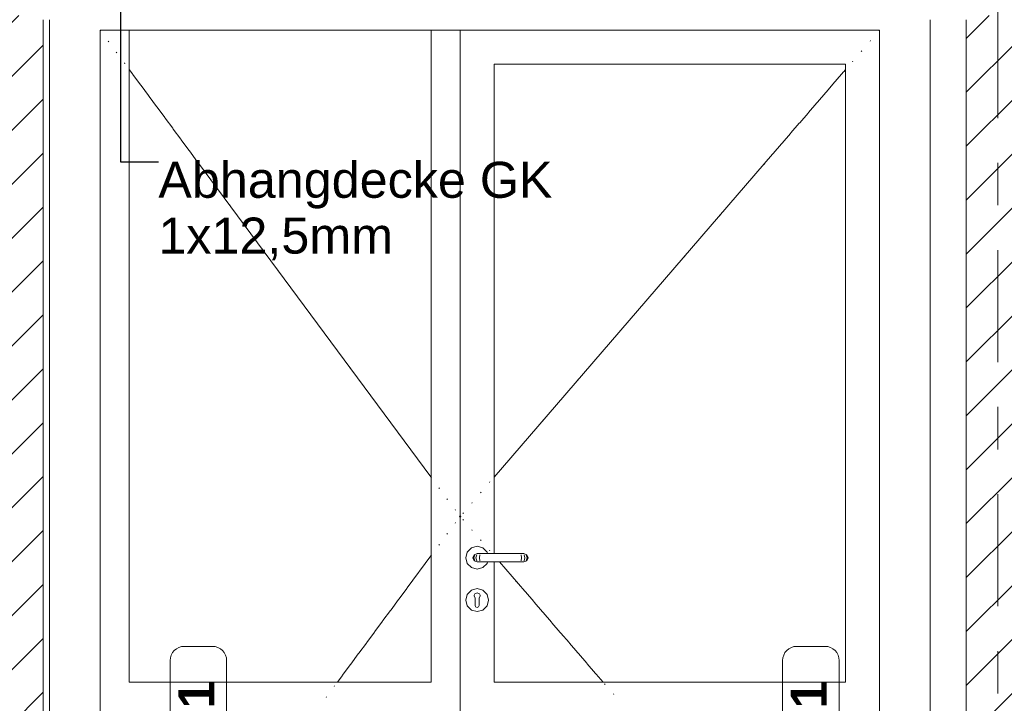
# Model space of a CAD drawing. Header units: metres. Extents: x -17.8 to 3.6, y -5.9 to 16.3.
# Tile 60 of 77: x -8.2 to -5.8, y 10.7 to 12.3. Entities that reach past the tile are written whole.
import ezdxf

# ---------------------------------------------------------------- set-up
doc = ezdxf.new("R2010")
doc.units = ezdxf.units.M
doc.header["$MEASUREMENT"] = 0
doc.linetypes.add('Strichlinie doppelt', pattern=[0.546806, 0.264583, -0.105833, 0.070556, -0.105833])
doc.linetypes.add('Wipeout_Contour', pattern=[1, 0, -1])
for name, color, linetype in [('152 - Bemaßung_ Beschriftung.Ausbau', 7, 'Continuous'), ('451 - Universal.Achsen Raster', 7, 'Continuous'), ('605 - Struktur.Wand Innen', 7, 'Continuous'), ('607 - Struktur.Stütze', 7, 'Continuous'), ('Neubau_152 - Bemaßung_ Beschriftung.Ausbau', 7, 'Continuous')]:
    doc.layers.add(name, color=color, linetype=linetype)
doc.styles.add('ERSTELLTER_STIL_1', font='txt')
doc.styles.add('ERSTELLTER_STIL_2', font='txt')
doc.dimstyles.new('ERSTELLTER_STIL__1', dxfattribs={"dimtxt": 0.1, "dimasz": 0.0532, "dimexe": 0.18, "dimexo": 0.0625, "dimgap": 0, "dimtad": 1, "dimzin": 0, "dimdsep": 46, "dimtxsty": 'ERSTELLTER_STIL_1', "dimblk": 'ARROWHEAD_2', "dimblk1": 'ARROWHEAD_2', "dimblk2": 'ARROWHEAD_2', "dimcen": 0.09, "dimse1": 1, "dimse2": 1, "dimclrd": 7, "dimclre": 7, "dimclrt": 7, "dimazin": 0, "dimtfac": 1, "dimtdec": 4, "dimtmove": 0, "dimatfit": 3, "dimfxl": 1, "dimtolj": 1, "dimtzin": 0, "dimarcsym": 0})
doc.dimstyles.new('ERSTELLTER_STIL__2', dxfattribs={"dimtxt": 0.1, "dimasz": 0.0532, "dimexe": 0.18, "dimexo": 0.0625, "dimgap": 0, "dimtad": 1, "dimtih": 1, "dimtoh": 1, "dimzin": 0, "dimdsep": 46, "dimtxsty": 'ERSTELLTER_STIL_1', "dimblk": 'ARROWHEAD_2', "dimblk1": 'ARROWHEAD_2', "dimblk2": 'ARROWHEAD_2', "dimcen": 0.09, "dimse1": 1, "dimse2": 1, "dimclrd": 7, "dimclre": 7, "dimclrt": 7, "dimazin": 0, "dimtfac": 1, "dimtdec": 4, "dimtmove": 0, "dimatfit": 3, "dimfxl": 1, "dimtolj": 1, "dimtzin": 0, "dimarcsym": 0})
doc.dimstyles.new('ERSTELLTER_STIL__4', dxfattribs={"dimtxt": 0.18, "dimasz": 0.03648, "dimexe": 0.18, "dimexo": 0.0625, "dimgap": 0, "dimtad": 0, "dimtih": 1, "dimtoh": 1, "dimdec": 4, "dimzin": 0, "dimdsep": 46, "dimcen": 0.09, "dimadec": 0, "dimazin": 0, "dimtfac": 1, "dimtdec": 4, "dimtmove": 0, "dimatfit": 3, "dimldrblk": 'ARROWHEAD_11', "dimfxl": 1, "dimtolj": 1, "dimtzin": 0, "dimarcsym": 0})
pattern_1 = [(45, (0, 0), (-0.0636396, 0.0636396), [])]

# ---------------------------------------------------------------- blocks, each defined once
blk = doc.blocks.new('*D60')
at = {"layer": '152 - Bemaßung_ Beschriftung.Ausbau', "color": 7, "linetype": 'Continuous', "lineweight": 5}
for p, q in [((-13.845, 14.7575), (-13.845, 14.8625)), ((-6.85, 14.7575), (-6.85, 14.8625)), ((-13.8248, 14.845), (-13.8652, 14.775)), ((-6.8298, 14.845), (-6.8702, 14.775)), ((-13.8792, 14.81), (-13.845, 14.81)), ((-13.845, 14.81), (-6.85, 14.81))]:
    blk.add_line(p, q, dxfattribs=at)
at = {"layer": '152 - Bemaßung_ Beschriftung.Ausbau', "color": 7, "lineweight": 5, "insert": (-10.5056, 14.8106), "char_height": 0.1, "attachment_point": 7, "style": 'ERSTELLTER_STIL_1'}
blk.add_mtext('\\A1;{\\pql;\\fArial|b0|i0|c0|p38;6,99\\fArial|b0|i0|c0|p38;\\A1{\\H.66x;\\S5^  ;}}', dxfattribs=at)
blk = doc.blocks.new('ARROWHEAD_2')
at = {"color": 0, "linetype": 'Continuous', "lineweight": 0}
for p, q in [((-0.378, -0.655), (0.378, 0.655)), ((0, 0), (-1, 0))]:
    blk.add_line(p, q, dxfattribs=at)
blk = doc.blocks.new('*D61')
at = {"layer": '152 - Bemaßung_ Beschriftung.Ausbau', "color": 7, "linetype": 'Continuous', "lineweight": 5}
for p, q in [((-6.85, 14.7575), (-6.85, 14.8625)), ((0.145, 14.7575), (0.145, 14.8625)), ((-6.8298, 14.845), (-6.8702, 14.775)), ((0.1248, 14.775), (0.1652, 14.845)), ((-6.85, 14.81), (0.145, 14.81)), ((0.145, 14.81), (0.1792, 14.81))]:
    blk.add_line(p, q, dxfattribs=at)
at = {"layer": '152 - Bemaßung_ Beschriftung.Ausbau', "color": 7, "lineweight": 5, "insert": (-3.5106, 14.8106), "char_height": 0.1, "attachment_point": 7, "style": 'ERSTELLTER_STIL_1'}
blk.add_mtext('\\A1;{\\pql;\\fArial|b0|i0|c0|p38;6,99\\fArial|b0|i0|c0|p38;\\A1{\\H.66x;\\S5^  ;}}', dxfattribs=at)
blk = doc.blocks.new('*D92')
at = {"layer": '152 - Bemaßung_ Beschriftung.Ausbau', "color": 7, "linetype": 'Continuous', "lineweight": 5}
for p, q in [((-14.855, 0), (-14.855, 13.3199)), ((-14.8025, 0), (-14.9075, 0)), ((-14.89, 0.0202), (-14.82, -0.0202)), ((-14.855, -1.75), (-14.855, 0)), ((-14.89, -1.7298), (-14.82, -1.7702)), ((-14.8025, -1.75), (-14.9075, -1.75))]:
    blk.add_line(p, q, dxfattribs=at)
at = {"color": 254, "linetype": 'Wipeout_Contour', "lineweight": 0, "ltscale": 59.837338}
blk.add_wipeout([(-14.8563, -1.0268), (-14.8563, -0.7232), (-14.9938, -0.7232), (-14.9938, -1.0268)], dxfattribs=at).dxf.layer = '152 - Bemaßung_ Beschriftung.Ausbau'
at = {"layer": '152 - Bemaßung_ Beschriftung.Ausbau', "color": 7, "lineweight": 5, "insert": (-14.875, -1.008), "char_height": 0.1, "attachment_point": 7, "rotation": 90, "style": 'ERSTELLTER_STIL_1'}
blk.add_mtext('\\A1;{\\pql;\\fArial|b0|i0|c0|p38;1,75}', dxfattribs=at)
blk = doc.blocks.new('*D93')
at = {"layer": '152 - Bemaßung_ Beschriftung.Ausbau', "color": 7, "linetype": 'Continuous', "lineweight": 5}
for p, q in [((-14.855, 13.3199), (-14.855, 13.3541)), ((-14.82, 13.2997), (-14.89, 13.3401)), ((-14.8025, 13.3199), (-14.9075, 13.3199)), ((-14.855, 0), (-14.855, 13.3199)), ((-14.89, 0.0202), (-14.82, -0.0202))]:
    blk.add_line(p, q, dxfattribs=at)
at = {"color": 254, "linetype": 'Wipeout_Contour', "lineweight": 0, "ltscale": 65.424627}
blk.add_wipeout([(-14.8563, 6.4201), (-14.8563, 6.8997), (-14.9938, 6.8997), (-14.9938, 6.4201)], dxfattribs=at).dxf.layer = '152 - Bemaßung_ Beschriftung.Ausbau'
at = {"layer": '152 - Bemaßung_ Beschriftung.Ausbau', "color": 7, "lineweight": 5, "insert": (-14.8556, 6.4389), "char_height": 0.1, "attachment_point": 7, "rotation": 90, "style": 'ERSTELLTER_STIL_1'}
blk.add_mtext('\\A1;{\\pql;\\fArial|b0|i0|c0|p38;13,31\\fArial|b0|i0|c0|p38;\\A1{\\H.66x;\\S99^  ;}}', dxfattribs=at)
blk = doc.blocks.new('*D105')
at = {"layer": '152 - Bemaßung_ Beschriftung.Ausbau', "color": 7, "linetype": 'Continuous', "lineweight": 5}
for p, q in [((-14.39, 10.7902), (-14.32, 10.7498)), ((-14.3025, 10.77), (-14.4075, 10.77)), ((-14.355, 10), (-14.355, 10.77)), ((-14.3025, 10), (-14.4075, 10)), ((-14.39, 10.0202), (-14.32, 9.9798))]:
    blk.add_line(p, q, dxfattribs=at)
at = {"color": 254, "linetype": 'Wipeout_Contour', "lineweight": 0, "ltscale": 71.135225}
blk.add_wipeout([(-14.3563, 10.2904), (-14.3563, 10.4796), (-14.4938, 10.4796), (-14.4938, 10.2904)], dxfattribs=at).dxf.layer = '152 - Bemaßung_ Beschriftung.Ausbau'
at = {"layer": '152 - Bemaßung_ Beschriftung.Ausbau', "color": 7, "lineweight": 5, "insert": (-14.375, 10.3091), "char_height": 0.1, "attachment_point": 7, "rotation": 90, "style": 'ERSTELLTER_STIL_1'}
blk.add_mtext('\\A1;{\\pql;\\fArial|b0|i0|c0|p38;77}', dxfattribs=at)
blk = doc.blocks.new('*D106')
at = {"layer": '152 - Bemaßung_ Beschriftung.Ausbau', "color": 7, "linetype": 'Continuous', "lineweight": 5}
for p, q in [((-14.39, 12.8002), (-14.32, 12.7598)), ((-14.3025, 12.78), (-14.4075, 12.78)), ((-14.355, 10.77), (-14.355, 12.78)), ((-14.39, 10.7902), (-14.32, 10.7498)), ((-14.3025, 10.77), (-14.4075, 10.77))]:
    blk.add_line(p, q, dxfattribs=at)
at = {"color": 254, "linetype": 'Wipeout_Contour', "lineweight": 0, "ltscale": 74.523005}
blk.add_wipeout([(-14.3563, 11.6232), (-14.3563, 11.9268), (-14.4938, 11.9268), (-14.4938, 11.6232)], dxfattribs=at).dxf.layer = '152 - Bemaßung_ Beschriftung.Ausbau'
at = {"layer": '152 - Bemaßung_ Beschriftung.Ausbau', "color": 7, "lineweight": 5, "insert": (-14.375, 11.642), "char_height": 0.1, "attachment_point": 7, "rotation": 90, "style": 'ERSTELLTER_STIL_1'}
blk.add_mtext('\\A1;{\\pql;\\fArial|b0|i0|c0|p38;2,01}', dxfattribs=at)
blk = doc.blocks.new('*D115')
at = {"layer": '152 - Bemaßung_ Beschriftung.Ausbau', "color": 7, "linetype": 'Continuous', "lineweight": 5}
for p, q in [((-13.8248, 15.345), (-13.8652, 15.275)), ((-13.845, 15.2575), (-13.845, 15.3625)), ((0.1248, 15.275), (0.1652, 15.345)), ((0.145, 15.2575), (0.145, 15.3625)), ((-13.8792, 15.31), (-13.845, 15.31)), ((-13.845, 15.31), (0.145, 15.31)), ((0.145, 15.31), (0.1792, 15.31))]:
    blk.add_line(p, q, dxfattribs=at)
at = {"layer": '152 - Bemaßung_ Beschriftung.Ausbau', "color": 7, "lineweight": 5, "insert": (-7.021, 15.33), "char_height": 0.1, "attachment_point": 7, "style": 'ERSTELLTER_STIL_1'}
blk.add_mtext('\\A1;{\\pql;\\fArial|b0|i0|c0|p38;13,99}', dxfattribs=at)
blk = doc.blocks.new('ARROWHEAD_11')
at = {"color": 0, "linetype": 'Continuous', "lineweight": 0}
blk.add_line((0, 0), (-1, 0), dxfattribs=at)
at = {"color": 0, "linetype": 'Continuous', "lineweight": 0, "const_width": 0.25, "flags": 128}
blk.add_lwpolyline([(-0.125, 0, 1), (0.125, 0, 1)], format="xyb", close=True, dxfattribs=at)

msp = doc.modelspace()

# ---------------------------------------------------------------- linework, layer by layer
at = {"layer": '605 - Struktur.Wand Innen', "color": 7, "linetype": 'Continuous', "lineweight": 9}
for p, q in [((-7.97, 12.295), (-7.9688, 12.2934)), ((-6.1299, 12.295), (-6.1312, 12.2935)), ((-7.951, 12.2693), (-7.9498, 12.2677)), ((-6.1508, 12.2708), (-6.1521, 12.2693)), ((-7.9319, 12.2436), (-7.9308, 12.242)), ((-6.1717, 12.2465), (-6.173, 12.245)), ((-7.9129, 12.2179), (-7.9117, 12.2162)), ((-6.1926, 12.2223), (-6.1939, 12.2208)), ((-7.9014, 12.2023), (-7.8938, 12.1921)), ((-7.8938, 12.1921), (-7.8927, 12.1905)), ((-7.8927, 12.1905), (-7.8748, 12.1664)), ((-6.2148, 12.1966), (-6.2344, 12.1738)), ((-6.2135, 12.1981), (-6.2148, 12.1966)), ((-6.2099, 12.2023), (-6.2135, 12.1981)), ((-7.8748, 12.1664), (-7.8736, 12.1648)), ((-7.8736, 12.1648), (-7.8558, 12.1407)), ((-6.2357, 12.1723), (-6.2553, 12.1496)), ((-6.2344, 12.1738), (-6.2357, 12.1723)), ((-7.8558, 12.1407), (-7.8546, 12.1391)), ((-7.8546, 12.1391), (-7.8367, 12.115)), ((-6.2567, 12.1481), (-6.2762, 12.1254)), ((-6.2553, 12.1496), (-6.2567, 12.1481)), ((-7.8367, 12.115), (-7.8355, 12.1134)), ((-7.8355, 12.1134), (-7.8177, 12.0893)), ((-6.2776, 12.1239), (-6.2972, 12.1012)), ((-6.2762, 12.1254), (-6.2776, 12.1239)), ((-6.2985, 12.0996), (-6.3181, 12.0769)), ((-6.2972, 12.1012), (-6.2985, 12.0996)), ((-7.8177, 12.0893), (-7.8165, 12.0877)), ((-7.8165, 12.0877), (-7.7986, 12.0636)), ((-6.3194, 12.0754), (-6.339, 12.0527)), ((-6.3181, 12.0769), (-6.3194, 12.0754)), ((-7.7986, 12.0636), (-7.7974, 12.062)), ((-7.7974, 12.062), (-7.7796, 12.0379)), ((-6.3403, 12.0512), (-6.3599, 12.0285)), ((-6.339, 12.0527), (-6.3403, 12.0512)), ((-7.7796, 12.0379), (-7.7784, 12.0362)), ((-7.7784, 12.0362), (-7.7605, 12.0121)), ((-6.3612, 12.027), (-6.3808, 12.0042)), ((-6.3599, 12.0285), (-6.3612, 12.027)), ((-7.7605, 12.0121), (-7.7593, 12.0105)), ((-7.7593, 12.0105), (-7.7415, 11.9864)), ((-6.3821, 12.0027), (-7.0398, 11.2402)), ((-6.3808, 12.0042), (-6.3821, 12.0027)), ((-7.7415, 11.9864), (-7.7403, 11.9848)), ((-7.7403, 11.9848), (-7.1892, 11.2407)), ((-6.4017, 11.98), (-6.403, 11.9785)), ((-7.7224, 11.9607), (-7.7212, 11.9591)), ((-6.4226, 11.9558), (-6.4239, 11.9543)), ((-7.7034, 11.935), (-7.7022, 11.9334)), ((-6.4435, 11.9315), (-6.4448, 11.93)), ((-7.6843, 11.9093), (-7.6832, 11.9077)), ((-6.4644, 11.9073), (-6.4657, 11.9058)), ((-7.6653, 11.8836), (-7.6641, 11.882)), ((-6.4853, 11.8831), (-6.4866, 11.8816)), ((-7.6463, 11.8578), (-7.6451, 11.8562)), ((-6.5062, 11.8589), (-6.5075, 11.8573)), ((-6.5271, 11.8346), (-6.5284, 11.8331)), ((-7.6272, 11.8321), (-7.626, 11.8305)), ((-7.6082, 11.8064), (-7.607, 11.8048)), ((-6.548, 11.8104), (-6.5493, 11.8089)), ((-7.5891, 11.7807), (-7.5879, 11.7791)), ((-6.5689, 11.7862), (-6.5702, 11.7847)), ((-7.5701, 11.755), (-7.5689, 11.7534)), ((-6.5898, 11.7619), (-6.5911, 11.7604)), ((-7.551, 11.7293), (-7.5498, 11.7277)), ((-6.6107, 11.7377), (-6.612, 11.7362)), ((-7.532, 11.7036), (-7.5308, 11.702)), ((-6.6316, 11.7135), (-6.6329, 11.712)), ((-7.5129, 11.6778), (-7.5117, 11.6762)), ((-6.6525, 11.6892), (-6.6538, 11.6877)), ((-7.4939, 11.6521), (-7.4927, 11.6505)), ((-6.6734, 11.665), (-6.6747, 11.6635)), ((-7.4748, 11.6264), (-7.4737, 11.6248)), ((-6.6943, 11.6408), (-6.6956, 11.6393)), ((-6.7152, 11.6166), (-6.7165, 11.615)), ((-7.4558, 11.6007), (-7.4546, 11.5991)), ((-6.7361, 11.5923), (-6.7374, 11.5908)), ((-7.4367, 11.575), (-7.4356, 11.5734)), ((-6.757, 11.5681), (-6.7583, 11.5666)), ((-7.4177, 11.5493), (-7.4165, 11.5477)), ((-6.7779, 11.5439), (-6.7792, 11.5424)), ((-7.3987, 11.5236), (-7.3975, 11.5219)), ((-6.7988, 11.5196), (-6.8001, 11.5181)), ((-7.3796, 11.4978), (-7.3784, 11.4962)), ((-6.8197, 11.4954), (-6.821, 11.4939)), ((-7.3606, 11.4721), (-7.3594, 11.4705)), ((-6.8406, 11.4712), (-6.8419, 11.4697)), ((-7.3415, 11.4464), (-7.3403, 11.4448)), ((-6.8615, 11.4469), (-6.8628, 11.4454)), ((-7.3225, 11.4207), (-7.3213, 11.4191)), ((-6.8824, 11.4227), (-6.8837, 11.4212)), ((-7.3034, 11.395), (-7.3022, 11.3934)), ((-6.9033, 11.3985), (-6.9046, 11.397)), ((-7.2844, 11.3693), (-7.2832, 11.3677)), ((-6.9242, 11.3743), (-6.9255, 11.3727)), ((-6.9451, 11.35), (-6.9464, 11.3485)), ((-7.2653, 11.3435), (-7.2641, 11.3419)), ((-6.966, 11.3258), (-6.9673, 11.3243)), ((-7.2463, 11.3178), (-7.2451, 11.3162)), ((-6.9869, 11.3016), (-6.9882, 11.3001)), ((-7.2272, 11.2921), (-7.2261, 11.2905)), ((-7.0078, 11.2773), (-7.0091, 11.2758)), ((-7.2082, 11.2664), (-7.207, 11.2648)), ((-7.0287, 11.2531), (-7.03, 11.2516)), ((-7.1892, 11.2407), (-7.1888, 11.2402)), ((-7.1888, 11.2402), (-7.188, 11.2391)), ((-7.1701, 11.215), (-7.1689, 11.2134)), ((-7.0496, 11.2289), (-7.0509, 11.2274)), ((-7.1511, 11.1893), (-7.1499, 11.1877)), ((-7.0705, 11.2046), (-7.0718, 11.2031)), ((-7.132, 11.1635), (-7.1308, 11.1619)), ((-7.0914, 11.1804), (-7.0927, 11.1789)), ((-7.1213, 11.1491), (-7.1201, 11.1475)), ((-7.1213, 11.1459), (-7.1201, 11.1475)), ((-7.1185, 11.149), (-7.1198, 11.1475)), ((-7.1185, 11.146), (-7.1198, 11.1475)), ((-7.1123, 11.1562), (-7.1136, 11.1547)), ((-7.1123, 11.1388), (-7.1136, 11.1403)), ((-7.132, 11.1315), (-7.1308, 11.1331)), ((-7.0914, 11.1146), (-7.0927, 11.1161)), ((-7.1511, 11.1057), (-7.1499, 11.1073)), ((-7.0705, 11.0904), (-7.0718, 11.0919)), ((-7.1701, 11.08), (-7.1689, 11.0816)), ((-7.0496, 11.0661), (-7.0509, 11.0676)), ((-7.2451, 10.9788), (-7.1892, 11.0543)), ((-7.1892, 11.0543), (-7.1888, 11.0548)), ((-7.1888, 11.0548), (-7.188, 11.0559)), ((-7.2082, 11.0286), (-7.207, 11.0302)), ((-6.9673, 10.9707), (-7.0271, 11.04)), ((-7.2272, 11.0029), (-7.2261, 11.0045)), ((-7.0078, 11.0177), (-7.0091, 11.0192)), ((-7.2641, 10.9531), (-7.2463, 10.9772)), ((-7.2463, 10.9772), (-7.2451, 10.9788)), ((-6.9869, 10.9934), (-6.9882, 10.9949)), ((-7.2832, 10.9273), (-7.2653, 10.9515)), ((-7.2653, 10.9515), (-7.2641, 10.9531)), ((-6.966, 10.9692), (-6.9673, 10.9707)), ((-6.9464, 10.9465), (-6.966, 10.9692)), ((-6.9451, 10.945), (-6.9464, 10.9465)), ((-6.9255, 10.9223), (-6.9451, 10.945)), ((-7.3022, 10.9016), (-7.2844, 10.9257)), ((-7.2844, 10.9257), (-7.2832, 10.9273)), ((-6.9242, 10.9207), (-6.9255, 10.9223)), ((-6.9046, 10.898), (-6.9242, 10.9207)), ((-7.3213, 10.8759), (-7.3034, 10.9)), ((-7.3034, 10.9), (-7.3022, 10.9016)), ((-6.9033, 10.8965), (-6.9046, 10.898)), ((-6.8837, 10.8738), (-6.9033, 10.8965)), ((-7.3403, 10.8502), (-7.3225, 10.8743)), ((-7.3225, 10.8743), (-7.3213, 10.8759)), ((-6.8824, 10.8723), (-6.8837, 10.8738)), ((-6.8628, 10.8496), (-6.8824, 10.8723)), ((-7.3594, 10.8245), (-7.3415, 10.8486)), ((-7.3415, 10.8486), (-7.3403, 10.8502)), ((-6.8615, 10.8481), (-6.8628, 10.8496)), ((-6.8419, 10.8253), (-6.8615, 10.8481)), ((-7.3784, 10.7988), (-7.3606, 10.8229)), ((-7.3606, 10.8229), (-7.3594, 10.8245)), ((-6.8406, 10.8238), (-6.8419, 10.8253)), ((-6.821, 10.8011), (-6.8406, 10.8238)), ((-7.3975, 10.7731), (-7.3796, 10.7972)), ((-7.3796, 10.7972), (-7.3784, 10.7988)), ((-6.8197, 10.7996), (-6.821, 10.8011)), ((-6.8001, 10.7769), (-6.8197, 10.7996)), ((-7.4096, 10.7566), (-7.3987, 10.7714)), ((-7.3987, 10.7714), (-7.3975, 10.7731)), ((-6.7988, 10.7754), (-6.8001, 10.7769)), ((-6.7827, 10.7566), (-6.7988, 10.7754)), ((-7.4177, 10.7457), (-7.4165, 10.7473)), ((-6.7779, 10.7511), (-6.7792, 10.7526)), ((-7.4367, 10.72), (-7.4356, 10.7216)), ((-6.757, 10.7269), (-6.7583, 10.7284))]:
    msp.add_line(p, q, dxfattribs=at)
at = {"layer": '605 - Struktur.Wand Innen', "color": 7, "linetype": 'Continuous', "lineweight": 18}
for p, q in [((-7.9014, 12.295), (-7.97, 12.295)), ((-7.97, 12.295), (-7.97, 10)), ((-7.9014, 10.7566), (-7.9014, 12.295)), ((-7.1201, 12.295), (-7.1888, 12.295)), ((-7.1888, 12.295), (-7.1888, 10.7566)), ((-7.1201, 10), (-7.1201, 12.295)), ((-7.1198, 10), (-7.1198, 12.295)), ((-7.1198, 12.295), (-6.1299, 12.295)), ((-6.1299, 12.295), (-6.1299, 10)), ((-6.2099, 12.2148), (-7.0398, 12.2148)), ((-7.0398, 12.2148), (-7.0398, 11.06)), ((-6.2099, 10.7566), (-6.2099, 12.2148)), ((-7.0398, 11.04), (-7.0398, 10.7566)), ((-7.1888, 10.7566), (-7.9014, 10.7566)), ((-7.0398, 10.7566), (-6.2099, 10.7566))]:
    msp.add_line(p, q, dxfattribs=at)
at = {"layer": '605 - Struktur.Wand Innen', "color": 7, "linetype": 'Continuous', "lineweight": 13}
for p, q in [((-7.97, 10), (-7.97, 12.295)), ((-7.9014, 12.295), (-7.1888, 12.295)), ((-7.1201, 12.295), (-7.1198, 12.295)), ((-6.13, 12.295), (-6.13, 10)), ((-7.0933, 11.0734), (-7.1032, 11.0635)), ((-7.0798, 11.077), (-7.0933, 11.0734)), ((-7.0663, 11.0734), (-7.0798, 11.077)), ((-7.0564, 11.0635), (-7.0663, 11.0734)), ((-7.1032, 11.0635), (-7.1068, 11.05)), ((-7.1068, 11.05), (-7.1032, 11.0365)), ((-7.0869, 11.0571), (-7.0898, 11.05)), ((-7.0898, 11.05), (-7.0869, 11.0429)), ((-7.0854, 11.0571), (-7.0881, 11.05)), ((-7.0881, 11.05), (-7.0854, 11.0429)), ((-7.0798, 11.06), (-7.0869, 11.0571)), ((-7.0805, 11.0571), (-7.0826, 11.05)), ((-7.0826, 11.05), (-7.0805, 11.0429)), ((-7.0798, 11.06), (-7.0787, 11.06)), ((-7.0787, 11.06), (-7.0754, 11.06)), ((-7.0754, 11.06), (-7.0706, 11.06)), ((-7.0733, 11.0571), (-7.0745, 11.05)), ((-7.0745, 11.05), (-7.0733, 11.0429)), ((-7.0706, 11.06), (-7.0648, 11.06)), ((-7.0648, 11.06), (-6.9848, 11.06)), ((-7.0555, 11.06), (-7.0564, 11.0635)), ((-6.9848, 11.06), (-6.9791, 11.06)), ((-6.9791, 11.06), (-6.9742, 11.06)), ((-6.9763, 11.0571), (-6.9752, 11.05)), ((-6.9752, 11.05), (-6.9763, 11.0429)), ((-6.9742, 11.06), (-6.971, 11.06)), ((-6.971, 11.06), (-6.9698, 11.06)), ((-6.9698, 11.06), (-6.9628, 11.0571)), ((-6.9691, 11.0571), (-6.967, 11.05)), ((-6.967, 11.05), (-6.9691, 11.0429)), ((-6.9643, 11.0571), (-6.9616, 11.05)), ((-6.9616, 11.05), (-6.9643, 11.0429)), ((-6.9628, 11.0571), (-6.9598, 11.05)), ((-6.9598, 11.05), (-6.9628, 11.0429)), ((-7.1032, 11.0365), (-7.0933, 11.0266)), ((-7.0933, 11.0266), (-7.0798, 11.023)), ((-7.0869, 11.0429), (-7.0798, 11.04)), ((-7.0798, 11.04), (-7.0787, 11.04)), ((-7.0798, 11.023), (-7.0663, 11.0266)), ((-7.0787, 11.04), (-7.0754, 11.04)), ((-7.0754, 11.04), (-7.0706, 11.04)), ((-7.0706, 11.04), (-7.0648, 11.04)), ((-7.0663, 11.0266), (-7.0564, 11.0365)), ((-7.0648, 11.04), (-6.9848, 11.04)), ((-7.0564, 11.0365), (-7.0555, 11.04)), ((-6.9848, 11.04), (-6.9791, 11.04)), ((-6.9791, 11.04), (-6.9742, 11.04)), ((-6.9742, 11.04), (-6.971, 11.04)), ((-6.971, 11.04), (-6.9698, 11.04)), ((-6.9628, 11.0429), (-6.9698, 11.04)), ((-7.0798, 10.977), (-7.0933, 10.9734)), ((-7.0663, 10.9734), (-7.0798, 10.977)), ((-7.1032, 10.9635), (-7.1068, 10.95)), ((-7.0933, 10.9734), (-7.1032, 10.9635)), ((-7.0866, 10.9616), (-7.0873, 10.9597)), ((-7.0848, 10.9544), (-7.0873, 10.9597)), ((-7.0866, 10.9616), (-7.0852, 10.9651)), ((-7.0852, 10.9651), (-7.0798, 10.9674)), ((-7.0848, 10.9529), (-7.0848, 10.9544)), ((-7.0848, 10.9529), (-7.0848, 10.95)), ((-7.0798, 10.9674), (-7.0745, 10.9651)), ((-7.0724, 10.9597), (-7.0748, 10.9544)), ((-7.0748, 10.9544), (-7.0748, 10.9529)), ((-7.0748, 10.9529), (-7.0748, 10.95)), ((-7.0731, 10.9616), (-7.0745, 10.9651)), ((-7.0731, 10.9616), (-7.0724, 10.9597)), ((-7.0564, 10.9635), (-7.0663, 10.9734)), ((-7.0528, 10.95), (-7.0564, 10.9635)), ((-7.1068, 10.95), (-7.1032, 10.9365)), ((-7.1032, 10.9365), (-7.0933, 10.9266)), ((-7.0848, 10.95), (-7.0848, 10.9471)), ((-7.0848, 10.9471), (-7.0848, 10.9413)), ((-7.0848, 10.9413), (-7.0848, 10.9375)), ((-7.0834, 10.934), (-7.0848, 10.9375)), ((-7.0798, 10.9325), (-7.0834, 10.934)), ((-7.0763, 10.934), (-7.0798, 10.9325)), ((-7.0748, 10.9375), (-7.0763, 10.934)), ((-7.0748, 10.95), (-7.0748, 10.9471)), ((-7.0748, 10.9471), (-7.0748, 10.9413)), ((-7.0748, 10.9413), (-7.0748, 10.9375)), ((-7.0663, 10.9266), (-7.0564, 10.9365)), ((-7.0564, 10.9365), (-7.0528, 10.95)), ((-7.0933, 10.9266), (-7.0798, 10.923)), ((-7.0798, 10.923), (-7.0663, 10.9266))]:
    msp.add_line(p, q, dxfattribs=at)
at = {"layer": '607 - Struktur.Stütze', "color": 7, "linetype": 'Continuous', "lineweight": 13}
for p, q in [((-8.09, 10), (-8.09, 12.32)), ((-6.01, 10), (-6.01, 12.32))]:
    msp.add_line(p, q, dxfattribs=at)

# ---------------------------------------------------------------- wipeouts: each hides what was drawn before it
at = {"color": 254, "linetype": 'Wipeout_Contour', "lineweight": 0, "ltscale": 55.428602}
msp.add_wipeout([(-8.22, 12.33), (-8.22, 9.945), (-8.105, 9.945), (-8.105, 12.33)], dxfattribs=at).dxf.layer = '605 - Struktur.Wand Innen'
at = {"color": 254, "linetype": 'Wipeout_Contour', "lineweight": 0, "ltscale": 50.521717}
msp.add_wipeout([(-5.925, 12.33), (-5.925, 9.945), (-5.805, 9.945), (-5.805, 12.33)], dxfattribs=at).dxf.layer = '605 - Struktur.Wand Innen'

# ---------------------------------------------------------------- next in the draw order: hatches: boundary and pattern name
at = {"layer": '605 - Struktur.Wand Innen', "linetype": 'Continuous', "lineweight": 5}
h = msp.add_hatch(dxfattribs=at)
h.set_pattern_fill('MW_Ziegel_0001', style=0, pattern_type=2)
h.set_pattern_definition(pattern_1)
h.paths.add_polyline_path([(-8.22, 12.33), (-8.22, 9.945), (-8.105, 9.945), (-8.105, 12.33)])
h = msp.add_hatch(dxfattribs=at)
h.set_pattern_fill('MW_Ziegel_0001', style=0, pattern_type=2)
h.set_pattern_definition(pattern_1)
h.paths.add_polyline_path([(-5.925, 12.33), (-5.925, 9.945), (-5.805, 9.945), (-5.805, 12.33)])

# ---------------------------------------------------------------- next in the draw order: linework, layer by layer
at = {"layer": '451 - Universal.Achsen Raster', "color": 160, "linetype": 'Strichlinie doppelt', "lineweight": 9, "true_color": 0x3232ff}
msp.add_line((-5.85, 15.81), (-5.85, -5.5), dxfattribs=at)
at = {"layer": '605 - Struktur.Wand Innen', "color": 7, "linetype": 'Continuous', "lineweight": 13}
for p, q in [((-8.105, 12.32), (-8.105, 9.945)), ((-5.925, 12.32), (-5.925, 9.945))]:
    msp.add_line(p, q, dxfattribs=at)

# ---------------------------------------------------------------- next in the draw order: dimensions: what is measured, and where the dimension line sits
at = {"layer": '152 - Bemaßung_ Beschriftung.Ausbau', "color": 7, "linetype": 'Continuous', "lineweight": 5}
for base, p1, p2, picture, middle in [((-6.85, 14.81), (-13.845, 10.7085918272), (-6.85, 13.5641437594), '*D60', (-10.2406295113, 14.8800000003)), ((0.145, 14.81), (-6.85, 13.5641437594), (0.145, 10.7085918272), '*D61', (-3.2456295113, 14.8800000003))]:
    dim = msp.add_linear_dim(base=base, p1=p1, p2=p2, dimstyle='ERSTELLTER_STIL__2', dxfattribs=at)
    dim.commit()
    dim.dimension.update_dxf_attribs({"geometry": picture, "text_midpoint": middle, "dimtype": 160})

# ---------------------------------------------------------------- next in the draw order: dimensions: what is measured, and where the dimension line sits
dim = msp.add_linear_dim(base=(-14.855, 0), p1=(0.115, -1.75), p2=(-13.445, 0), angle=90, dimstyle='ERSTELLTER_STIL__1', dxfattribs=at)
dim.commit()
dim.dimension.update_dxf_attribs({"geometry": '*D92', "text_midpoint": (-14.925, -0.8781), "dimtype": 160, "text_rotation": 90})

# ---------------------------------------------------------------- next in the draw order: dimensions: what is measured, and where the dimension line sits
dim = msp.add_linear_dim(base=(-14.855, 13.3199), p1=(-13.445, 0), p2=(0.145, 13.3199), angle=90, dimstyle='ERSTELLTER_STIL__1', dxfattribs=at)
dim.commit()
dim.dimension.update_dxf_attribs({"geometry": '*D93', "text_midpoint": (-14.925, 6.7801), "dimtype": 160, "text_rotation": 90})

# ---------------------------------------------------------------- next in the draw order: dimensions: what is measured, and where the dimension line sits
dim = msp.add_linear_dim(base=(-14.355, 10.77), p1=(-13.435, 10), p2=(-0.125, 10.77), angle=90, dimstyle='ERSTELLTER_STIL__1', dxfattribs=at)
dim.commit()
dim.dimension.update_dxf_attribs({"geometry": '*D105', "text_midpoint": (-14.425, 10.3853), "dimtype": 160, "text_rotation": 90})

# ---------------------------------------------------------------- next in the draw order: dimensions: what is measured, and where the dimension line sits
dim = msp.add_linear_dim(base=(-14.355, 12.78), p1=(-0.125, 10.77), p2=(-0.125, 12.78), angle=90, dimstyle='ERSTELLTER_STIL__1', dxfattribs=at)
dim.commit()
dim.dimension.update_dxf_attribs({"geometry": '*D106', "text_midpoint": (-14.425, 11.7719), "dimtype": 160, "text_rotation": 90})

# ---------------------------------------------------------------- next in the draw order: linework, layer by layer
at = {"layer": '152 - Bemaßung_ Beschriftung.Ausbau', "color": 7, "linetype": 'Continuous', "lineweight": 9, "flags": 128}
for points in [[(-7.805, 10.8074, -0.414214), (-7.7716, 10.8408), (-7.7048, 10.8408, -0.414214), (-7.6714, 10.8074), (-7.6714, 10.4926, -0.414214), (-7.7048, 10.4592), (-7.7716, 10.4592, -0.414214), (-7.805, 10.4926)], [(-6.225, 10.4926, -0.414214), (-6.2584, 10.4592), (-6.3252, 10.4592, -0.414214), (-6.3586, 10.4926), (-6.3586, 10.8074, -0.414214), (-6.3252, 10.8408), (-6.2584, 10.8408, -0.414214), (-6.225, 10.8074)]]:
    msp.add_lwpolyline(points, format="xyb", close=True, dxfattribs=at)

# ---------------------------------------------------------------- next in the draw order: texts
at = {"layer": '152 - Bemaßung_ Beschriftung.Ausbau', "color": 7, "lineweight": 9, "insert": (-6.51, 12.5506), "char_height": 0.085, "attachment_point": 2, "style": 'ERSTELLTER_STIL_2'}
msp.add_mtext('\\A1;{\\pqc;\\pt0,1;\\fArial|b1|i0|c0|p38;AD 1 \\fArial|b1|i0|c0|p38;\\A1{\\H.66x;\\S^  ;}\\fArial|b1|i0|c0|p38;\\fArial|b1|i0|c0|p38;\\A1{\\H.66x;\\S^  ;}\\fArial|b1|i0|c0|p38;\\fArial|b1|i0|c0|p38;\\fArial|b1|i0|c0|p38;\\fArial|b1|i0|c0|p38;\\fArial|b1|i0|c0|p38;\\fArial|b1|i0|c0|p38;\\fArial|b1|i0|c0|p38;\\fArial|b1|i0|c0|p38;\\fArial|b1|i0|c0|p38;\\fArial|b1|i0|c0|p38;\\fArial|b1|i0|c0|p38;\\fArial|b1|i0|c0|p38;\\fArial|b1|i0|c0|p38;\\fArial|b1|i0|c0|p38;\\fArial|b1|i0|c0|p38;\\fArial|b1|i0|c0|p38;\\fArial|b1|i0|c0|p38;\\fArial|b1|i0|c0|p38;\\fArial|b1|i0|c0|p38;\\fArial|b1|i0|c0|p38;\\fArial|b1|i0|c0|p38;\\fArial|b1|i0|c0|p38;\\fArial|b1|i0|c0|p38;\\fArial|b1|i0|c0|p38;\\fArial|b1|i0|c0|p38;\\fArial|b1|i0|c0|p38;\\fArial|b1|i0|c0|p38;\\fArial|b1|i0|c0|p38;\\fArial|b1|i0|c0|p38;\\fArial|b1|i0|c0|p38;\\fArial|b1|i0|c0|p38;\\fArial|b1|i0|c0|p38;\\fArial|b1|i0|c0|p38;\\fArial|b1|i0|c0|p38;\\fArial|b1|i0|c0|p38;\\fArial|b1|i0|c0|p38;\\fArial|b1|i0|c0|p38;\\fArial|b1|i0|c0|p38;\\fArial|b1|i0|c0|p38;\\fArial|b1|i0|c0|p38;\\fArial|b1|i0|c0|p38;\\fArial|b1|i0|c0|p38;\\fArial|b1|i0|c0|p38;\\fArial|b1|i0|c0|p38;}', dxfattribs=at)
at = {"layer": '152 - Bemaßung_ Beschriftung.Ausbau', "color": 7, "lineweight": 9, "char_height": 0.085, "attachment_point": 2, "rotation": 90, "style": 'ERSTELLTER_STIL_2'}
for s, insert in [('\\A1;{\\pqc;\\pt0,1;\\fArial|b1|i0|c0|p38;AW 3 \\fArial|b1|i0|c0|p38;\\A1{\\H.66x;\\S^  ;}\\fArial|b1|i0|c0|p38;\\fArial|b1|i0|c0|p38;\\A1{\\H.66x;\\S^  ;}\\fArial|b1|i0|c0|p38;\\fArial|b1|i0|c0|p38;\\fArial|b1|i0|c0|p38;\\fArial|b1|i0|c0|p38;\\fArial|b1|i0|c0|p38;\\fArial|b1|i0|c0|p38;\\fArial|b1|i0|c0|p38;\\fArial|b1|i0|c0|p38;\\fArial|b1|i0|c0|p38;\\fArial|b1|i0|c0|p38;\\fArial|b1|i0|c0|p38;\\fArial|b1|i0|c0|p38;\\fArial|b1|i0|c0|p38;\\fArial|b1|i0|c0|p38;\\fArial|b1|i0|c0|p38;\\fArial|b1|i0|c0|p38;\\fArial|b1|i0|c0|p38;\\fArial|b1|i0|c0|p38;\\fArial|b1|i0|c0|p38;\\fArial|b1|i0|c0|p38;\\fArial|b1|i0|c0|p38;\\fArial|b1|i0|c0|p38;\\fArial|b1|i0|c0|p38;\\fArial|b1|i0|c0|p38;\\fArial|b1|i0|c0|p38;\\fArial|b1|i0|c0|p38;\\fArial|b1|i0|c0|p38;\\fArial|b1|i0|c0|p38;\\fArial|b1|i0|c0|p38;\\fArial|b1|i0|c0|p38;\\fArial|b1|i0|c0|p38;\\fArial|b1|i0|c0|p38;\\fArial|b1|i0|c0|p38;\\fArial|b1|i0|c0|p38;\\fArial|b1|i0|c0|p38;\\fArial|b1|i0|c0|p38;\\fArial|b1|i0|c0|p38;\\fArial|b1|i0|c0|p38;\\fArial|b1|i0|c0|p38;\\fArial|b1|i0|c0|p38;\\fArial|b1|i0|c0|p38;\\fArial|b1|i0|c0|p38;\\fArial|b1|i0|c0|p38;\\fArial|b1|i0|c0|p38;}', (-8.6342, 10.65)), ('\\A1;{\\pqc;\\pt0,1;\\fArial|b1|i0|c0|p38;AW 1 \\fArial|b1|i0|c0|p38;\\A1{\\H.66x;\\S^  ;}\\fArial|b1|i0|c0|p38;\\fArial|b1|i0|c0|p38;\\A1{\\H.66x;\\S^  ;}\\fArial|b1|i0|c0|p38;\\fArial|b1|i0|c0|p38;\\fArial|b1|i0|c0|p38;\\fArial|b1|i0|c0|p38;\\fArial|b1|i0|c0|p38;\\fArial|b1|i0|c0|p38;\\fArial|b1|i0|c0|p38;\\fArial|b1|i0|c0|p38;\\fArial|b1|i0|c0|p38;\\fArial|b1|i0|c0|p38;\\fArial|b1|i0|c0|p38;\\fArial|b1|i0|c0|p38;\\fArial|b1|i0|c0|p38;\\fArial|b1|i0|c0|p38;\\fArial|b1|i0|c0|p38;\\fArial|b1|i0|c0|p38;\\fArial|b1|i0|c0|p38;\\fArial|b1|i0|c0|p38;\\fArial|b1|i0|c0|p38;\\fArial|b1|i0|c0|p38;\\fArial|b1|i0|c0|p38;\\fArial|b1|i0|c0|p38;\\fArial|b1|i0|c0|p38;\\fArial|b1|i0|c0|p38;\\fArial|b1|i0|c0|p38;\\fArial|b1|i0|c0|p38;\\fArial|b1|i0|c0|p38;\\fArial|b1|i0|c0|p38;\\fArial|b1|i0|c0|p38;\\fArial|b1|i0|c0|p38;\\fArial|b1|i0|c0|p38;\\fArial|b1|i0|c0|p38;\\fArial|b1|i0|c0|p38;\\fArial|b1|i0|c0|p38;\\fArial|b1|i0|c0|p38;\\fArial|b1|i0|c0|p38;\\fArial|b1|i0|c0|p38;\\fArial|b1|i0|c0|p38;\\fArial|b1|i0|c0|p38;\\fArial|b1|i0|c0|p38;\\fArial|b1|i0|c0|p38;\\fArial|b1|i0|c0|p38;\\fArial|b1|i0|c0|p38;\\fArial|b1|i0|c0|p38;}', (-7.7856, 10.65)), ('\\A1;{\\pqc;\\pt0,1;\\fArial|b1|i0|c0|p38;AW 1 \\fArial|b1|i0|c0|p38;\\A1{\\H.66x;\\S^  ;}\\fArial|b1|i0|c0|p38;\\fArial|b1|i0|c0|p38;\\A1{\\H.66x;\\S^  ;}\\fArial|b1|i0|c0|p38;\\fArial|b1|i0|c0|p38;\\fArial|b1|i0|c0|p38;\\fArial|b1|i0|c0|p38;\\fArial|b1|i0|c0|p38;\\fArial|b1|i0|c0|p38;\\fArial|b1|i0|c0|p38;\\fArial|b1|i0|c0|p38;\\fArial|b1|i0|c0|p38;\\fArial|b1|i0|c0|p38;\\fArial|b1|i0|c0|p38;\\fArial|b1|i0|c0|p38;\\fArial|b1|i0|c0|p38;\\fArial|b1|i0|c0|p38;\\fArial|b1|i0|c0|p38;\\fArial|b1|i0|c0|p38;\\fArial|b1|i0|c0|p38;\\fArial|b1|i0|c0|p38;\\fArial|b1|i0|c0|p38;\\fArial|b1|i0|c0|p38;\\fArial|b1|i0|c0|p38;\\fArial|b1|i0|c0|p38;\\fArial|b1|i0|c0|p38;\\fArial|b1|i0|c0|p38;\\fArial|b1|i0|c0|p38;\\fArial|b1|i0|c0|p38;\\fArial|b1|i0|c0|p38;\\fArial|b1|i0|c0|p38;\\fArial|b1|i0|c0|p38;\\fArial|b1|i0|c0|p38;\\fArial|b1|i0|c0|p38;\\fArial|b1|i0|c0|p38;\\fArial|b1|i0|c0|p38;\\fArial|b1|i0|c0|p38;\\fArial|b1|i0|c0|p38;\\fArial|b1|i0|c0|p38;\\fArial|b1|i0|c0|p38;\\fArial|b1|i0|c0|p38;\\fArial|b1|i0|c0|p38;\\fArial|b1|i0|c0|p38;\\fArial|b1|i0|c0|p38;\\fArial|b1|i0|c0|p38;\\fArial|b1|i0|c0|p38;\\fArial|b1|i0|c0|p38;}', (-6.3392, 10.65))]:
    msp.add_mtext(s, dxfattribs=dict(at, insert=insert))
at = {"layer": 'Neubau_152 - Bemaßung_ Beschriftung.Ausbau', "color": 1, "linetype": 'Continuous', "lineweight": 13, "insert": (-7.8327, 11.9846), "char_height": 0.085, "attachment_point": 1, "line_spacing_factor": 0.929504, "style": 'ERSTELLTER_STIL_1'}
msp.add_mtext('\\A1;{\\pql;\\fArial|b0|i0|c0|p38;Abhangdecke GK\\P\\pql;\\fArial|b0|i0|c0|p38;1x12,5mm}', dxfattribs=at)

# ---------------------------------------------------------------- next in the draw order: dimensions: what is measured, and where the dimension line sits
at = {"layer": '152 - Bemaßung_ Beschriftung.Ausbau', "color": 7, "linetype": 'Continuous', "lineweight": 5}
dim = msp.add_linear_dim(base=(0.145, 15.31), p1=(-13.845, 10.2086), p2=(0.145, 10.2086), dimstyle='ERSTELLTER_STIL__2', dxfattribs=at)
dim.commit()
dim.dimension.update_dxf_attribs({"geometry": '*D115', "text_midpoint": (-6.853, 15.38), "dimtype": 160})

# ---------------------------------------------------------------- next in the draw order: leaders
at = {"layer": 'Neubau_152 - Bemaßung_ Beschriftung.Ausbau', "color": 1, "linetype": 'Continuous', "lineweight": 13, "annotation_type": 0, "has_hookline": 1, "hookline_direction": 0, "text_width": 0.9296}
msp.add_leader([(-7.9218, 12.904), (-7.9218, 11.9846), (-7.8327, 11.9846)], dimstyle='ERSTELLTER_STIL__4', dxfattribs=at)

doc.saveas('drawing.dxf')
